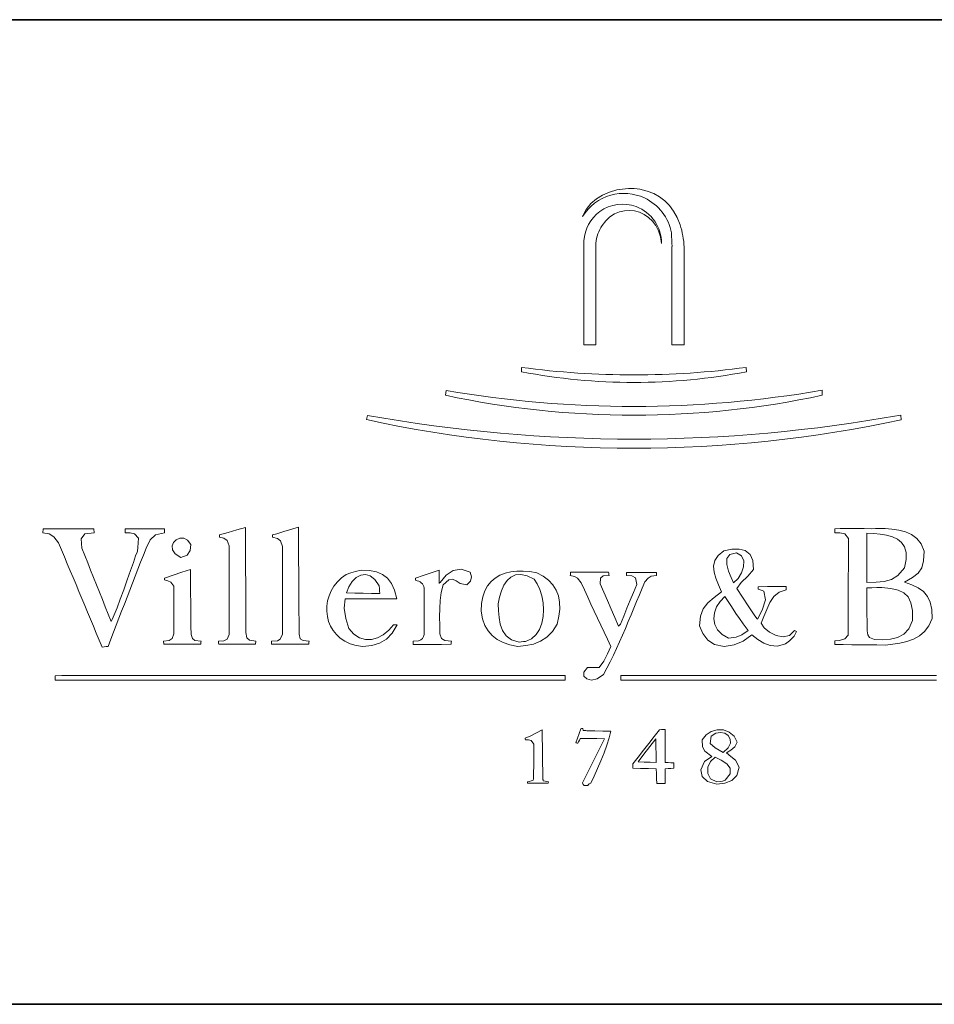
# Model space of a CAD drawing. Header units: millimetres. Extents: x 18 to 415, y 5 to 277.
# Tile 5 of 8: x 372 to 400, y 5 to 35. Entities that reach past the tile are written whole.
import ezdxf

# ---------------------------------------------------------------- set-up
doc = ezdxf.new("R2010")
doc.units = ezdxf.units.MM
doc.layers.add('253', color=7, linetype='Continuous', true_color=0xffffff)
doc.layers.add('255', color=7, linetype='Continuous', true_color=0xffffff)

# ---------------------------------------------------------------- blocks, each defined once
blk = doc.blocks.new('TabularNote1')
at = {"layer": '253', "color": 163, "linetype": 'Continuous', "lineweight": 35}
for p, q in [((-50, 30), (0, 30)), ((-50, 0), (0, 0))]:
    blk.add_line(p, q, dxfattribs=at)

msp = doc.modelspace()

# ---------------------------------------------------------------- linework, layer by layer
at = {"layer": '255', "color": 7, "linetype": 'Continuous', "lineweight": 18}
for p, q in [((390.087, 29.658), (390.296, 29.747)), ((390.296, 29.747), (390.519, 29.812)), ((391.226, 29.837), (391.447, 29.78)), ((391.447, 29.78), (391.646, 29.702)), ((391.646, 29.702), (391.825, 29.603)), ((389.727, 29.395), (389.896, 29.541)), ((389.896, 29.541), (390.087, 29.658)), ((391.825, 29.603), (391.984, 29.481)), ((391.984, 29.481), (392.125, 29.337)), ((389.477, 29.005), (389.586, 29.217)), ((389.586, 29.217), (389.727, 29.395)), ((390.597, 29.142), (390.45, 29.08)), ((390.75, 29.178), (390.597, 29.142)), ((390.904, 29.188), (390.75, 29.178)), ((391.058, 29.173), (390.904, 29.188)), ((391.208, 29.133), (391.058, 29.173)), ((391.351, 29.068), (391.208, 29.133)), ((392.125, 29.337), (392.249, 29.168)), ((392.249, 29.168), (392.357, 28.973)), ((390.185, 28.876), (390.073, 28.734)), ((390.311, 28.992), (390.185, 28.876)), ((390.45, 29.08), (390.311, 28.992)), ((391.484, 28.978), (391.351, 29.068)), ((391.603, 28.865), (391.484, 28.978)), ((391.705, 28.727), (391.603, 28.865)), ((392.357, 28.973), (392.449, 28.752)), ((391.788, 28.567), (391.705, 28.727)), ((391.848, 28.384), (391.788, 28.567)), ((389.516, 25.089), (389.517, 28.265)), ((391.882, 28.178), (391.848, 28.384)), ((389.885, 28.187), (389.885, 25.089)), ((392.201, 25.089), (392.201, 28.086)), ((392.571, 25.089), (392.571, 28.07)), ((389.637, 25.089), (389.516, 25.089)), ((389.76, 25.089), (389.637, 25.089)), ((389.885, 25.089), (389.76, 25.089)), ((392.571, 25.089), (392.201, 25.089)), ((387.613, 24.273), (387.618, 24.405)), ((394.468, 24.273), (394.463, 24.405)), ((385.302, 23.556), (385.319, 23.705)), ((396.773, 23.711), (396.779, 23.556)), ((382.894, 22.814), (382.92, 22.944)), ((399.172, 22.955), (399.189, 22.812)), ((378.938, 19.453), (379.203, 19.525)), ((379.203, 19.525), (379.204, 19.297)), ((380.369, 19.401), (380.819, 19.536)), ((380.819, 19.536), (380.82, 19.319)), ((373.031, 19.37), (373.033, 19.409)), ((373.222, 19.333), (373.031, 19.37)), ((373.033, 19.409), (373.037, 19.447)), ((373.037, 19.447), (373.042, 19.486)), ((373.042, 19.486), (373.299, 19.486)), ((373.365, 19.244), (373.222, 19.333)), ((373.299, 19.486), (373.556, 19.486)), ((373.511, 19.056), (373.365, 19.244)), ((373.556, 19.486), (373.812, 19.486)), ((373.812, 19.486), (374.07, 19.486)), ((374.07, 19.486), (374.328, 19.486)), ((374.308, 19.331), (374.196, 19.186)), ((374.598, 19.37), (374.308, 19.331)), ((374.328, 19.486), (374.587, 19.486)), ((374.587, 19.486), (374.588, 19.447)), ((374.588, 19.447), (374.592, 19.409)), ((374.592, 19.409), (374.598, 19.37)), ((375.541, 19.492), (375.839, 19.492)), ((375.541, 19.453), (375.541, 19.492)), ((375.541, 19.413), (375.541, 19.453)), ((375.541, 19.37), (375.541, 19.413)), ((375.69, 19.369), (375.541, 19.37)), ((375.819, 19.337), (375.69, 19.369)), ((375.943, 19.199), (375.819, 19.337)), ((375.839, 19.492), (376.137, 19.492)), ((376.137, 19.492), (376.436, 19.492)), ((376.464, 19.301), (376.305, 19.147)), ((376.436, 19.492), (376.737, 19.492)), ((376.737, 19.37), (376.464, 19.301)), ((376.737, 19.492), (376.737, 19.453)), ((376.737, 19.453), (376.737, 19.413)), ((376.737, 19.413), (376.737, 19.37)), ((378.408, 19.304), (378.673, 19.38)), ((378.409, 19.282), (378.408, 19.304)), ((378.41, 19.258), (378.409, 19.282)), ((378.414, 19.232), (378.41, 19.258)), ((378.545, 19.203), (378.414, 19.232)), ((378.651, 19.133), (378.545, 19.203)), ((378.673, 19.38), (378.938, 19.453)), ((379.204, 19.297), (379.205, 19.069)), ((380.024, 19.304), (380.158, 19.336)), ((380.025, 19.282), (380.024, 19.304)), ((380.026, 19.258), (380.025, 19.282)), ((380.03, 19.232), (380.026, 19.258)), ((380.185, 19.197), (380.03, 19.232)), ((380.158, 19.336), (380.369, 19.401)), ((380.82, 19.319), (380.821, 19.103)), ((397.165, 19.492), (397.325, 19.495)), ((397.165, 19.453), (397.165, 19.492)), ((397.165, 19.413), (397.165, 19.453)), ((397.165, 19.37), (397.165, 19.413)), ((397.32, 19.368), (397.165, 19.37)), ((397.468, 19.33), (397.32, 19.368)), ((397.325, 19.495), (397.485, 19.497)), ((397.579, 19.188), (397.468, 19.33)), ((397.485, 19.497), (397.645, 19.497)), ((397.645, 19.497), (397.85, 19.497)), ((397.85, 19.497), (398.059, 19.495)), ((398.059, 19.495), (398.268, 19.492)), ((398.141, 19.354), (398.347, 19.343)), ((398.141, 19.105), (398.141, 19.354)), ((398.268, 19.492), (398.407, 19.495)), ((398.347, 19.343), (398.549, 19.324)), ((398.407, 19.495), (398.549, 19.497)), ((398.549, 19.497), (398.693, 19.497)), ((398.549, 19.324), (398.742, 19.291)), ((398.693, 19.497), (398.9, 19.478)), ((398.742, 19.291), (398.919, 19.241)), ((398.9, 19.478), (399.11, 19.448)), ((398.919, 19.241), (399.074, 19.168)), ((399.11, 19.448), (399.314, 19.397)), ((399.314, 19.397), (399.502, 19.316)), ((399.502, 19.316), (399.665, 19.196)), ((373.599, 18.845), (373.511, 19.056)), ((374.196, 19.186), (374.223, 18.896)), ((375.916, 18.81), (375.927, 18.919)), ((375.927, 18.919), (375.943, 19.199)), ((376.175, 18.902), (376.092, 18.688)), ((376.305, 19.147), (376.175, 18.902)), ((376.968, 18.968), (377.011, 19.073)), ((376.981, 18.849), (376.968, 18.968)), ((377.011, 19.073), (377.094, 19.154)), ((377.094, 19.154), (377.204, 19.199)), ((377.204, 19.199), (377.324, 19.198)), ((377.324, 19.198), (377.44, 19.139)), ((377.44, 19.139), (377.537, 19.012)), ((377.537, 19.012), (377.517, 18.823)), ((378.712, 18.968), (378.651, 19.133)), ((378.712, 18.743), (378.712, 18.968)), ((379.205, 19.069), (379.206, 18.84)), ((380.274, 19.117), (380.185, 19.197)), ((380.333, 18.946), (380.274, 19.117)), ((380.333, 18.724), (380.333, 18.946)), ((380.821, 19.103), (380.822, 18.887)), ((397.576, 18.735), (397.577, 18.962)), ((397.577, 18.962), (397.579, 19.188)), ((398.141, 18.856), (398.141, 19.105)), ((399.074, 19.168), (399.199, 19.068)), ((399.199, 19.068), (399.289, 18.936)), ((399.289, 18.936), (399.338, 18.767)), ((399.665, 19.196), (399.796, 19.028)), ((399.796, 19.028), (399.884, 18.802)), ((373.688, 18.634), (373.599, 18.845)), ((373.776, 18.423), (373.688, 18.634)), ((374.223, 18.896), (374.31, 18.674)), ((374.31, 18.674), (374.399, 18.452)), ((375.791, 18.465), (375.858, 18.661)), ((375.858, 18.661), (375.899, 18.78)), ((375.899, 18.78), (375.916, 18.81)), ((376.092, 18.688), (376.009, 18.474)), ((377.065, 18.727), (376.981, 18.849)), ((377.234, 18.615), (377.065, 18.727)), ((377.43, 18.682), (377.234, 18.615)), ((377.517, 18.823), (377.43, 18.682)), ((378.712, 18.518), (378.712, 18.743)), ((379.206, 18.84), (379.207, 18.612)), ((379.207, 18.612), (379.209, 18.384)), ((380.333, 18.502), (380.333, 18.724)), ((380.822, 18.887), (380.823, 18.67)), ((380.823, 18.67), (380.824, 18.453)), ((393.504, 18.519), (393.605, 18.673)), ((393.605, 18.673), (393.784, 18.813)), ((393.784, 18.813), (394.024, 18.865)), ((393.871, 18.58), (393.96, 18.709)), ((393.96, 18.709), (394.165, 18.758)), ((394.024, 18.865), (394.245, 18.872)), ((394.165, 18.758), (394.322, 18.664)), ((394.245, 18.872), (394.435, 18.823)), ((394.322, 18.664), (394.391, 18.515)), ((394.435, 18.823), (394.58, 18.709)), ((394.58, 18.709), (394.669, 18.519)), ((397.576, 18.509), (397.576, 18.735)), ((398.141, 18.606), (398.141, 18.856)), ((398.141, 18.355), (398.141, 18.606)), ((399.338, 18.767), (399.337, 18.557)), ((399.884, 18.802), (399.867, 18.511)), ((373.864, 18.212), (373.776, 18.423)), ((374.399, 18.452), (374.487, 18.23)), ((375.703, 18.214), (375.791, 18.465)), ((376.009, 18.474), (375.927, 18.26)), ((378.712, 18.293), (378.712, 18.518)), ((379.209, 18.384), (379.21, 18.156)), ((380.333, 18.28), (380.333, 18.502)), ((380.824, 18.453), (380.826, 18.236)), ((393.467, 18.351), (393.504, 18.519)), ((393.483, 18.171), (393.467, 18.351)), ((393.868, 18.4), (393.871, 18.58)), ((393.922, 18.198), (393.868, 18.4)), ((394.385, 18.333), (394.321, 18.145)), ((394.391, 18.515), (394.385, 18.333)), ((394.669, 18.519), (394.689, 18.245)), ((397.575, 18.282), (397.576, 18.509)), ((398.141, 18.105), (398.141, 18.355)), ((399.283, 18.3), (399.085, 18.07)), ((399.337, 18.557), (399.283, 18.3)), ((399.867, 18.511), (399.81, 18.3)), ((373.952, 18.001), (373.864, 18.212)), ((374.041, 17.79), (373.952, 18.001)), ((374.487, 18.23), (374.576, 18.007)), ((374.576, 18.007), (374.665, 17.784)), ((375.602, 17.929), (375.703, 18.214)), ((375.844, 18.046), (375.761, 17.832)), ((375.927, 18.26), (375.844, 18.046)), ((376.732, 17.986), (376.997, 18.074)), ((376.997, 18.074), (377.261, 18.162)), ((377.261, 18.162), (377.526, 18.251)), ((377.526, 18.251), (377.528, 18.004)), ((377.528, 18.004), (377.53, 17.758)), ((378.712, 18.069), (378.712, 18.293)), ((378.712, 17.844), (378.712, 18.069)), ((379.21, 18.156), (379.211, 17.927)), ((380.333, 18.058), (380.333, 18.28)), ((380.333, 17.836), (380.333, 18.058)), ((380.826, 18.236), (380.827, 18.019)), ((380.827, 18.019), (380.828, 17.802)), ((382.129, 17.992), (382.274, 18.096)), ((382.274, 18.096), (382.413, 18.147)), ((382.413, 18.147), (382.559, 18.189)), ((382.46, 17.881), (382.581, 18.003)), ((382.559, 18.189), (382.727, 18.229)), ((382.581, 18.003), (382.715, 18.078)), ((382.715, 18.078), (382.857, 18.098)), ((382.727, 18.229), (382.981, 18.215)), ((382.857, 18.098), (383.002, 18.056)), ((382.981, 18.215), (383.198, 18.173)), ((383.002, 18.056), (383.144, 17.942)), ((383.198, 18.173), (383.38, 18.096)), ((383.38, 18.096), (383.53, 17.98)), ((384.381, 17.986), (384.62, 18.069)), ((384.62, 18.069), (384.861, 18.15)), ((384.861, 18.15), (385.104, 18.229)), ((385.104, 18.229), (385.104, 18.096)), ((385.104, 18.096), (385.105, 17.962)), ((385.142, 17.854), (385.322, 18.074)), ((385.322, 18.074), (385.532, 18.219)), ((385.532, 18.219), (385.774, 18.258)), ((385.774, 18.258), (386.047, 18.162)), ((386.047, 18.162), (386.091, 18.02)), ((386.091, 18.02), (386.058, 17.888)), ((386.816, 17.987), (386.958, 18.071)), ((386.958, 18.071), (387.116, 18.133)), ((387.116, 18.133), (387.288, 18.175)), ((387.175, 17.908), (387.294, 18.016)), ((387.288, 18.175), (387.473, 18.196)), ((387.294, 18.016), (387.435, 18.081)), ((387.435, 18.081), (387.599, 18.098)), ((387.473, 18.196), (387.667, 18.199)), ((387.599, 18.098), (387.787, 18.059)), ((387.667, 18.199), (387.871, 18.184)), ((387.787, 18.059), (387.999, 17.958)), ((387.871, 18.184), (388.082, 18.151)), ((388.082, 18.151), (388.28, 18.043)), ((388.28, 18.043), (388.443, 17.918)), ((389.102, 18.063), (389.104, 18.1)), ((389.234, 18.038), (389.102, 18.063)), ((389.104, 18.1), (389.108, 18.135)), ((389.108, 18.135), (389.113, 18.168)), ((389.113, 18.168), (389.403, 18.168)), ((389.323, 17.984), (389.234, 18.038)), ((389.403, 18.168), (389.692, 18.168)), ((389.692, 18.168), (389.982, 18.168)), ((389.982, 18.168), (390.271, 18.168)), ((390.101, 18.053), (390.022, 17.987)), ((390.282, 18.063), (390.101, 18.053)), ((390.271, 18.168), (390.273, 18.135)), ((390.273, 18.135), (390.277, 18.1)), ((390.277, 18.1), (390.282, 18.063)), ((390.812, 18.157), (391.117, 18.157)), ((390.812, 18.128), (390.812, 18.157)), ((390.812, 18.096), (390.812, 18.128)), ((390.812, 18.063), (390.812, 18.096)), ((390.98, 18.056), (390.812, 18.063)), ((391.091, 17.999), (390.98, 18.056)), ((391.117, 18.157), (391.424, 18.157)), ((391.424, 18.157), (391.733, 18.157)), ((391.567, 18.046), (391.473, 17.988)), ((391.733, 18.063), (391.567, 18.046)), ((391.733, 18.157), (391.733, 18.128)), ((391.733, 18.128), (391.733, 18.096)), ((391.733, 18.096), (391.733, 18.063)), ((393.537, 17.979), (393.483, 18.171)), ((394.001, 18.002), (393.922, 18.198)), ((394.077, 17.843), (394.001, 18.002)), ((394.321, 18.145), (394.213, 17.973)), ((394.515, 18.045), (394.307, 17.853)), ((394.689, 18.245), (394.515, 18.045)), ((397.574, 18.056), (397.575, 18.282)), ((397.574, 17.829), (397.574, 18.056)), ((398.141, 17.854), (398.141, 18.105)), ((399.085, 18.07), (398.885, 17.941)), ((399.529, 18.005), (399.283, 17.865)), ((399.702, 18.141), (399.529, 18.005)), ((399.81, 18.3), (399.702, 18.141)), ((374.129, 17.578), (374.041, 17.79)), ((374.665, 17.784), (374.754, 17.561)), ((375.495, 17.631), (375.602, 17.929)), ((375.761, 17.832), (375.679, 17.618)), ((376.732, 17.969), (376.732, 17.986)), ((376.732, 17.951), (376.732, 17.969)), ((376.732, 17.931), (376.732, 17.951)), ((376.841, 17.907), (376.732, 17.931)), ((376.932, 17.861), (376.841, 17.907)), ((377.019, 17.738), (376.932, 17.861)), ((377.019, 17.498), (377.019, 17.738)), ((377.53, 17.758), (377.533, 17.51)), ((378.712, 17.619), (378.712, 17.844)), ((379.211, 17.927), (379.212, 17.699)), ((380.333, 17.614), (380.333, 17.836)), ((380.828, 17.802), (380.83, 17.585)), ((381.816, 17.597), (381.9, 17.74)), ((381.9, 17.74), (382.004, 17.872)), ((382.004, 17.872), (382.129, 17.992)), ((382.28, 17.534), (382.358, 17.722)), ((382.358, 17.722), (382.46, 17.881)), ((383.144, 17.942), (383.278, 17.749)), ((383.284, 17.671), (383.278, 17.749)), ((383.53, 17.98), (383.651, 17.822)), ((383.651, 17.822), (383.747, 17.616)), ((384.383, 17.964), (384.381, 17.986)), ((384.387, 17.94), (384.383, 17.964)), ((384.392, 17.914), (384.387, 17.94)), ((385.105, 17.962), (385.109, 17.826)), ((385.109, 17.826), (385.12, 17.837)), ((385.12, 17.837), (385.131, 17.847)), ((385.131, 17.847), (385.142, 17.854)), ((385.225, 17.776), (385.166, 17.543)), ((385.399, 17.936), (385.225, 17.776)), ((385.517, 17.957), (385.399, 17.936)), ((385.62, 17.899), (385.517, 17.957)), ((385.75, 17.821), (385.62, 17.899)), ((385.947, 17.782), (385.75, 17.821)), ((386.058, 17.888), (385.947, 17.782)), ((386.499, 17.596), (386.584, 17.75)), ((386.584, 17.75), (386.691, 17.88)), ((386.691, 17.88), (386.816, 17.987)), ((387.001, 17.596), (387.077, 17.766)), ((387.077, 17.766), (387.175, 17.908)), ((387.999, 17.958), (388.096, 17.814)), ((388.096, 17.814), (388.176, 17.64)), ((388.443, 17.918), (388.574, 17.776)), ((388.574, 17.776), (388.673, 17.617)), ((389.433, 17.837), (389.323, 17.984)), ((389.532, 17.624), (389.433, 17.837)), ((390.022, 17.987), (390.017, 17.815)), ((390.017, 17.815), (390.127, 17.557)), ((391.03, 17.551), (391.132, 17.793)), ((391.132, 17.793), (391.091, 17.999)), ((391.374, 17.876), (391.29, 17.679)), ((391.473, 17.988), (391.374, 17.876)), ((393.618, 17.778), (393.537, 17.979)), ((393.713, 17.567), (393.618, 17.778)), ((394.213, 17.973), (394.077, 17.843)), ((394.307, 17.853), (394.181, 17.672)), ((394.832, 17.721), (395.113, 17.725)), ((394.832, 17.698), (394.832, 17.721)), ((395.113, 17.725), (395.395, 17.727)), ((395.395, 17.727), (395.676, 17.727)), ((395.676, 17.727), (395.676, 17.698)), ((397.574, 17.603), (397.574, 17.829)), ((398.427, 17.864), (398.141, 17.854)), ((398.67, 17.883), (398.427, 17.864)), ((398.885, 17.941), (398.67, 17.883)), ((399.283, 17.865), (399.511, 17.784)), ((399.511, 17.784), (399.705, 17.689)), ((374.217, 17.367), (374.129, 17.578)), ((374.754, 17.561), (374.843, 17.338)), ((375.388, 17.34), (375.495, 17.631)), ((375.596, 17.404), (375.513, 17.19)), ((375.679, 17.618), (375.596, 17.404)), ((377.019, 17.256), (377.019, 17.498)), ((377.533, 17.51), (377.535, 17.263)), ((378.712, 17.393), (378.712, 17.619)), ((379.212, 17.699), (379.213, 17.47)), ((379.213, 17.47), (379.214, 17.242)), ((380.333, 17.392), (380.333, 17.614)), ((380.83, 17.585), (380.831, 17.368)), ((381.708, 17.292), (381.752, 17.447)), ((381.752, 17.447), (381.816, 17.597)), ((382.533, 17.53), (382.28, 17.534)), ((382.788, 17.525), (382.533, 17.53)), ((383.044, 17.519), (382.788, 17.525)), ((383.3, 17.512), (383.044, 17.519)), ((383.284, 17.671), (383.291, 17.593)), ((383.3, 17.512), (383.291, 17.593)), ((383.747, 17.616), (383.819, 17.357)), ((384.646, 17.453), (384.646, 17.678)), ((384.646, 17.218), (384.646, 17.453)), ((385.166, 17.543), (385.134, 17.302)), ((386.397, 17.21), (386.436, 17.416)), ((386.436, 17.416), (386.499, 17.596)), ((386.907, 17.197), (386.944, 17.404)), ((386.944, 17.404), (387.001, 17.596)), ((388.176, 17.64), (388.236, 17.445)), ((388.236, 17.445), (388.274, 17.237)), ((388.673, 17.617), (388.739, 17.442)), ((388.739, 17.442), (388.775, 17.251)), ((389.632, 17.41), (389.532, 17.624)), ((389.732, 17.196), (389.632, 17.41)), ((390.127, 17.557), (390.238, 17.299)), ((390.929, 17.31), (391.03, 17.551)), ((391.207, 17.479), (391.123, 17.277)), ((391.29, 17.679), (391.207, 17.479)), ((393.482, 17.393), (393.713, 17.567)), ((393.665, 17.275), (393.812, 17.423)), ((393.812, 17.423), (394.013, 17.119)), ((394.181, 17.672), (394.526, 17.139)), ((394.832, 17.671), (394.832, 17.698)), ((394.832, 17.644), (394.832, 17.671)), ((394.887, 17.627), (394.832, 17.644)), ((394.944, 17.609), (394.887, 17.627)), ((395.003, 17.589), (394.944, 17.609)), ((395.052, 17.324), (395.003, 17.589)), ((395.308, 17.424), (395.186, 17.241)), ((395.467, 17.561), (395.308, 17.424)), ((395.676, 17.633), (395.467, 17.561)), ((395.676, 17.698), (395.676, 17.666)), ((395.676, 17.666), (395.676, 17.633)), ((397.573, 17.376), (397.574, 17.603)), ((398.141, 17.688), (398.292, 17.694)), ((398.141, 17.427), (398.141, 17.688)), ((398.141, 17.165), (398.141, 17.427)), ((398.292, 17.694), (398.445, 17.698)), ((398.445, 17.698), (398.599, 17.699)), ((398.599, 17.699), (398.873, 17.669)), ((398.873, 17.669), (399.096, 17.618)), ((399.096, 17.618), (399.27, 17.536)), ((399.27, 17.536), (399.398, 17.413)), ((399.398, 17.413), (399.483, 17.237)), ((399.705, 17.689), (399.863, 17.573)), ((399.863, 17.573), (399.985, 17.429)), ((399.985, 17.429), (400.071, 17.249)), ((374.305, 17.155), (374.217, 17.367)), ((374.394, 16.943), (374.305, 17.155)), ((374.843, 17.338), (374.932, 17.115)), ((374.932, 17.115), (375.021, 16.891)), ((375.29, 17.077), (375.388, 17.34)), ((375.513, 17.19), (375.43, 16.976)), ((377.019, 17.015), (377.019, 17.256)), ((377.535, 17.263), (377.538, 17.015)), ((378.712, 17.168), (378.712, 17.393)), ((378.712, 16.943), (378.712, 17.168)), ((379.214, 17.242), (379.216, 17.013)), ((380.333, 17.17), (380.333, 17.392)), ((380.333, 16.948), (380.333, 17.17)), ((380.831, 17.368), (380.833, 17.151)), ((380.833, 17.151), (380.835, 16.934)), ((381.683, 16.976), (381.685, 17.134)), ((381.685, 17.134), (381.708, 17.292)), ((382.247, 17.352), (382.214, 17.07)), ((382.509, 17.354), (382.247, 17.352)), ((382.771, 17.356), (382.509, 17.354)), ((383.033, 17.357), (382.771, 17.356)), ((383.295, 17.357), (383.033, 17.357)), ((383.557, 17.357), (383.295, 17.357)), ((383.819, 17.357), (383.557, 17.357)), ((384.646, 16.982), (384.646, 17.218)), ((385.134, 17.302), (385.122, 17.055)), ((386.383, 16.977), (386.397, 17.21)), ((386.915, 16.993), (386.907, 17.197)), ((388.274, 17.237), (388.288, 17.023)), ((388.775, 17.251), (388.781, 17.044)), ((389.833, 16.981), (389.732, 17.196)), ((390.238, 17.299), (390.35, 17.041)), ((390.829, 17.068), (390.929, 17.31)), ((391.123, 17.277), (391.039, 17.073)), ((393.156, 17.046), (393.295, 17.228)), ((393.295, 17.228), (393.482, 17.393)), ((393.493, 16.931), (393.558, 17.108)), ((393.558, 17.108), (393.665, 17.275)), ((394.013, 17.119), (394.151, 16.912)), ((394.526, 17.139), (394.707, 16.864)), ((394.948, 17.01), (395.052, 17.324)), ((395.186, 17.241), (395.088, 17.032)), ((397.573, 17.149), (397.573, 17.376)), ((397.573, 16.923), (397.573, 17.149)), ((398.142, 16.904), (398.141, 17.165)), ((399.483, 17.237), (399.526, 17)), ((400.071, 17.249), (400.12, 17.027)), ((374.482, 16.732), (374.394, 16.943)), ((375.021, 16.891), (375.111, 16.668)), ((375.144, 16.72), (375.206, 16.864)), ((375.206, 16.864), (375.29, 17.077)), ((375.43, 16.976), (375.348, 16.762)), ((377.02, 16.773), (377.019, 17.015)), ((377.538, 17.015), (377.541, 16.767)), ((378.712, 16.717), (378.712, 16.943)), ((379.216, 17.013), (379.217, 16.784)), ((380.333, 16.726), (380.333, 16.948)), ((380.835, 16.934), (380.836, 16.716)), ((381.7, 16.82), (381.683, 16.976)), ((381.738, 16.668), (381.7, 16.82)), ((382.214, 17.07), (382.258, 16.755)), ((384.646, 16.745), (384.646, 16.982)), ((385.122, 17.055), (385.121, 16.802)), ((385.121, 16.802), (385.125, 16.546)), ((386.429, 16.745), (386.383, 16.977)), ((386.932, 16.783), (386.915, 16.993)), ((388.275, 16.811), (388.234, 16.609)), ((388.288, 17.023), (388.275, 16.811)), ((388.757, 16.822), (388.705, 16.585)), ((388.781, 17.044), (388.757, 16.822)), ((389.933, 16.767), (389.833, 16.981)), ((390.35, 17.041), (390.462, 16.783)), ((390.63, 16.585), (390.729, 16.827)), ((390.729, 16.827), (390.829, 17.068)), ((390.955, 16.868), (390.869, 16.661)), ((391.039, 17.073), (390.955, 16.868)), ((393.04, 16.536), (393.069, 16.823)), ((393.069, 16.823), (393.156, 17.046)), ((393.475, 16.75), (393.493, 16.931)), ((394.151, 16.912), (394.259, 16.755)), ((394.707, 16.864), (394.782, 16.758)), ((394.81, 16.734), (394.948, 17.01)), ((395.001, 16.816), (394.915, 16.613)), ((395.088, 17.032), (395.001, 16.816)), ((397.573, 16.696), (397.573, 16.923)), ((398.144, 16.643), (398.142, 16.904)), ((399.526, 17), (399.531, 16.69)), ((400.12, 17.027), (400.132, 16.756)), ((374.57, 16.52), (374.482, 16.732)), ((374.658, 16.308), (374.57, 16.52)), ((375.111, 16.668), (375.144, 16.72)), ((375.265, 16.549), (375.182, 16.335)), ((375.348, 16.762), (375.265, 16.549)), ((377.022, 16.53), (377.02, 16.773)), ((377.024, 16.287), (377.022, 16.53)), ((377.541, 16.767), (377.544, 16.519)), ((377.544, 16.519), (377.548, 16.271)), ((378.712, 16.491), (378.712, 16.717)), ((379.217, 16.784), (379.218, 16.555)), ((379.218, 16.555), (379.219, 16.326)), ((380.333, 16.504), (380.333, 16.726)), ((380.333, 16.282), (380.333, 16.504)), ((380.836, 16.716), (380.838, 16.499)), ((381.797, 16.523), (381.738, 16.668)), ((381.875, 16.387), (381.797, 16.523)), ((382.258, 16.755), (382.357, 16.447)), ((383.571, 16.395), (383.719, 16.563)), ((383.824, 16.558), (383.677, 16.305)), ((383.719, 16.563), (383.753, 16.563)), ((383.753, 16.563), (383.787, 16.562)), ((383.787, 16.562), (383.824, 16.558)), ((384.646, 16.508), (384.646, 16.745)), ((384.646, 16.271), (384.646, 16.508)), ((385.125, 16.546), (385.126, 16.287)), ((386.499, 16.545), (386.429, 16.745)), ((386.596, 16.375), (386.499, 16.545)), ((386.969, 16.58), (386.932, 16.783)), ((387.038, 16.392), (386.969, 16.58)), ((388.234, 16.609), (388.162, 16.425)), ((388.705, 16.585), (388.561, 16.356)), ((390.034, 16.552), (389.933, 16.767)), ((390.135, 16.337), (390.034, 16.552)), ((390.462, 16.783), (390.575, 16.525)), ((390.575, 16.525), (390.591, 16.546)), ((390.591, 16.546), (390.609, 16.567)), ((390.609, 16.567), (390.63, 16.585)), ((390.869, 16.661), (390.782, 16.455)), ((393.145, 16.294), (393.04, 16.536)), ((393.506, 16.574), (393.475, 16.75)), ((393.589, 16.411), (393.506, 16.574)), ((394.259, 16.755), (394.372, 16.596)), ((394.372, 16.596), (394.523, 16.387)), ((394.782, 16.758), (394.81, 16.734)), ((394.915, 16.613), (395.011, 16.467)), ((397.573, 16.47), (397.573, 16.696)), ((398.147, 16.381), (398.144, 16.643)), ((399.531, 16.69), (399.415, 16.445)), ((400.032, 16.531), (399.899, 16.356)), ((400.132, 16.756), (400.032, 16.531)), ((374.747, 16.097), (374.658, 16.308)), ((375.182, 16.335), (375.1, 16.121)), ((376.968, 16.142), (377.024, 16.287)), ((377.548, 16.271), (377.588, 16.141)), ((378.643, 16.128), (378.712, 16.265)), ((378.712, 16.265), (378.712, 16.491)), ((379.219, 16.326), (379.244, 16.161)), ((380.265, 16.128), (380.333, 16.282)), ((380.838, 16.499), (380.841, 16.282)), ((380.841, 16.282), (380.876, 16.14)), ((381.975, 16.264), (381.875, 16.387)), ((382.094, 16.154), (381.975, 16.264)), ((382.357, 16.447), (382.511, 16.277)), ((382.511, 16.277), (382.681, 16.168)), ((383.228, 16.168), (383.405, 16.262)), ((383.405, 16.262), (383.571, 16.395)), ((383.677, 16.305), (383.5, 16.122)), ((385.126, 16.287), (385.178, 16.142)), ((386.72, 16.233), (386.596, 16.375)), ((386.871, 16.117), (386.72, 16.233)), ((387.148, 16.232), (387.038, 16.392)), ((387.313, 16.109), (387.148, 16.232)), ((388.058, 16.266), (387.917, 16.14)), ((388.162, 16.425), (388.058, 16.266)), ((388.561, 16.356), (388.391, 16.184)), ((390.236, 16.122), (390.135, 16.337)), ((390.693, 16.249), (390.603, 16.043)), ((390.782, 16.455), (390.693, 16.249)), ((393.289, 16.099), (393.145, 16.294)), ((393.729, 16.269), (393.589, 16.411)), ((393.928, 16.155), (393.729, 16.269)), ((394.327, 16.254), (394.153, 16.188)), ((394.523, 16.387), (394.327, 16.254)), ((394.639, 16.254), (394.369, 16.06)), ((394.814, 16.119), (394.639, 16.254)), ((395.011, 16.467), (395.174, 16.334)), ((395.174, 16.334), (395.377, 16.236)), ((395.377, 16.236), (395.591, 16.197)), ((395.591, 16.197), (395.786, 16.241)), ((395.924, 16.221), (395.778, 16.078)), ((395.786, 16.241), (395.935, 16.392)), ((395.996, 16.354), (395.924, 16.221)), ((395.935, 16.392), (395.953, 16.381)), ((395.953, 16.381), (395.974, 16.368)), ((395.974, 16.368), (395.996, 16.354)), ((397.471, 16.131), (397.573, 16.243)), ((397.573, 16.243), (397.573, 16.47)), ((398.167, 16.262), (398.147, 16.381)), ((398.222, 16.179), (398.167, 16.262)), ((399.262, 16.278), (399.077, 16.175)), ((399.415, 16.445), (399.262, 16.278)), ((399.74, 16.223), (399.558, 16.125)), ((399.899, 16.356), (399.74, 16.223)), ((374.835, 15.885), (374.747, 16.097)), ((374.956, 15.901), (374.895, 15.894)), ((375.017, 15.907), (374.956, 15.901)), ((375.1, 16.121), (375.017, 15.907)), ((376.71, 16.061), (376.876, 16.082)), ((376.71, 16.032), (376.71, 16.061)), ((376.712, 16), (376.71, 16.032)), ((376.715, 15.968), (376.712, 16)), ((376.997, 15.968), (376.715, 15.968)), ((376.876, 16.082), (376.968, 16.142)), ((377.278, 15.968), (376.997, 15.968)), ((377.559, 15.968), (377.278, 15.968)), ((377.84, 15.968), (377.559, 15.968)), ((377.588, 16.141), (377.665, 16.085)), ((377.665, 16.085), (377.851, 16.061)), ((377.842, 16), (377.84, 15.968)), ((377.846, 16.032), (377.842, 16)), ((377.851, 16.061), (377.846, 16.032)), ((378.381, 16.061), (378.549, 16.077)), ((378.383, 16.032), (378.381, 16.061)), ((378.387, 16), (378.383, 16.032)), ((378.392, 15.968), (378.387, 16)), ((378.67, 15.968), (378.392, 15.968)), ((378.549, 16.077), (378.643, 16.128)), ((378.95, 15.968), (378.67, 15.968)), ((379.23, 15.968), (378.95, 15.968)), ((379.511, 15.968), (379.23, 15.968)), ((379.244, 16.161), (379.325, 16.094)), ((379.325, 16.094), (379.523, 16.061)), ((379.513, 16), (379.511, 15.968)), ((379.517, 16.032), (379.513, 16)), ((379.523, 16.061), (379.517, 16.032)), ((380.002, 16.061), (380.181, 16.076)), ((380.002, 16.032), (380.002, 16.061)), ((380.002, 16), (380.002, 16.032)), ((380.002, 15.968), (380.002, 16)), ((380.284, 15.968), (380.002, 15.968)), ((380.181, 16.076), (380.265, 16.128)), ((380.566, 15.968), (380.284, 15.968)), ((380.848, 15.968), (380.566, 15.968)), ((381.133, 15.968), (380.848, 15.968)), ((380.876, 16.14), (380.965, 16.082)), ((380.965, 16.082), (381.144, 16.061)), ((381.135, 16), (381.133, 15.968)), ((381.139, 16.032), (381.135, 16)), ((381.144, 16.061), (381.139, 16.032)), ((382.234, 16.061), (382.094, 16.154)), ((382.394, 15.988), (382.234, 16.061)), ((382.575, 15.935), (382.394, 15.988)), ((382.776, 15.907), (382.575, 15.935)), ((382.681, 16.168), (382.86, 16.117)), ((383.051, 15.932), (382.776, 15.907)), ((382.86, 16.117), (383.045, 16.119)), ((383.045, 16.119), (383.228, 16.168)), ((383.291, 16.001), (383.051, 15.932)), ((383.5, 16.122), (383.291, 16.001)), ((384.315, 16.061), (384.481, 16.076)), ((384.315, 16.028), (384.315, 16.061)), ((384.315, 15.995), (384.315, 16.028)), ((384.315, 15.962), (384.315, 15.995)), ((384.601, 15.965), (384.315, 15.962)), ((384.889, 15.967), (384.601, 15.965)), ((385.178, 15.967), (384.889, 15.967)), ((385.178, 16.142), (385.276, 16.082)), ((385.468, 15.968), (385.178, 15.967)), ((385.276, 16.082), (385.479, 16.061)), ((385.469, 16), (385.468, 15.968)), ((385.473, 16.032), (385.469, 16)), ((385.479, 16.061), (385.473, 16.032)), ((387.052, 16.025), (386.871, 16.117)), ((387.262, 15.956), (387.052, 16.025)), ((387.503, 15.907), (387.262, 15.956)), ((387.541, 16.034), (387.313, 16.109)), ((387.75, 15.929), (387.503, 15.907)), ((387.607, 16.043), (387.541, 16.034)), ((387.674, 16.05), (387.607, 16.043)), ((387.74, 16.056), (387.674, 16.05)), ((387.917, 16.14), (387.74, 16.056)), ((387.982, 15.977), (387.75, 15.929)), ((388.197, 16.06), (387.982, 15.977)), ((388.391, 16.184), (388.197, 16.06)), ((390.337, 15.907), (390.236, 16.122)), ((390.24, 15.681), (390.337, 15.907)), ((390.603, 16.043), (390.51, 15.839)), ((393.495, 15.966), (393.289, 16.099)), ((393.79, 15.907), (393.495, 15.966)), ((394.097, 15.954), (393.79, 15.907)), ((394.153, 16.188), (393.928, 16.155)), ((394.369, 16.06), (394.097, 15.954)), ((394.998, 16.003), (394.814, 16.119)), ((395.197, 15.928), (394.998, 16.003)), ((395.416, 15.913), (395.197, 15.928)), ((395.659, 15.979), (395.416, 15.913)), ((395.778, 16.078), (395.659, 15.979)), ((397.165, 16.078), (397.304, 16.088)), ((397.165, 16.039), (397.165, 16.078)), ((397.165, 16.001), (397.165, 16.039)), ((397.165, 15.962), (397.165, 16.001)), ((397.421, 15.959), (397.165, 15.962)), ((397.304, 16.088), (397.471, 16.131)), ((397.678, 15.957), (397.421, 15.959)), ((397.934, 15.954), (397.678, 15.957)), ((398.191, 15.951), (397.934, 15.954)), ((398.447, 15.948), (398.191, 15.951)), ((398.367, 16.111), (398.222, 16.179)), ((398.626, 16.106), (398.367, 16.111)), ((398.704, 15.945), (398.447, 15.948)), ((398.864, 16.123), (398.626, 16.106)), ((398.927, 15.973), (398.704, 15.945)), ((399.077, 16.175), (398.864, 16.123)), ((399.147, 16.008), (398.927, 15.973)), ((399.359, 16.056), (399.147, 16.008)), ((399.558, 16.125), (399.359, 16.056)), ((374.895, 15.894), (374.835, 15.885)), ((390.128, 15.458), (390.24, 15.681)), ((390.415, 15.637), (390.317, 15.437)), ((390.51, 15.839), (390.415, 15.637)), ((389.979, 15.262), (390.128, 15.458)), ((390.317, 15.437), (390.216, 15.24)), ((373.401, 15.013), (373.608, 15.014)), ((373.401, 14.969), (373.401, 15.013)), ((373.608, 15.014), (373.815, 15.014)), ((373.815, 15.014), (374.022, 15.014)), ((374.022, 15.014), (374.23, 15.014)), ((374.23, 15.014), (374.437, 15.014)), ((374.437, 15.014), (374.644, 15.015)), ((374.644, 15.015), (374.851, 15.015)), ((374.851, 15.015), (375.058, 15.015)), ((375.058, 15.015), (375.265, 15.015)), ((375.265, 15.015), (375.473, 15.015)), ((375.473, 15.015), (375.68, 15.016)), ((375.68, 15.016), (375.887, 15.016)), ((375.887, 15.016), (376.094, 15.016)), ((376.094, 15.016), (376.301, 15.016)), ((376.301, 15.016), (376.509, 15.016)), ((376.509, 15.016), (376.716, 15.016)), ((376.716, 15.016), (376.923, 15.016)), ((376.923, 15.016), (377.13, 15.017)), ((377.13, 15.017), (377.338, 15.017)), ((377.338, 15.017), (377.545, 15.017)), ((377.545, 15.017), (377.752, 15.017)), ((377.752, 15.017), (377.959, 15.017)), ((377.959, 15.017), (378.167, 15.017)), ((378.167, 15.017), (378.374, 15.017)), ((378.374, 15.017), (378.581, 15.017)), ((378.581, 15.017), (378.788, 15.017)), ((378.788, 15.017), (378.996, 15.018)), ((378.996, 15.018), (379.203, 15.018)), ((379.203, 15.018), (379.41, 15.018)), ((379.41, 15.018), (379.617, 15.018)), ((379.617, 15.018), (379.825, 15.018)), ((379.825, 15.018), (380.032, 15.018)), ((380.032, 15.018), (380.239, 15.018)), ((380.239, 15.018), (380.447, 15.018)), ((380.447, 15.018), (380.654, 15.018)), ((380.654, 15.018), (380.861, 15.018)), ((380.861, 15.018), (381.069, 15.018)), ((381.069, 15.018), (381.276, 15.018)), ((381.276, 15.018), (381.483, 15.018)), ((381.483, 15.018), (381.69, 15.018)), ((381.69, 15.018), (381.898, 15.018)), ((381.898, 15.018), (382.105, 15.018)), ((382.105, 15.018), (382.312, 15.019)), ((382.312, 15.019), (382.52, 15.019)), ((382.52, 15.019), (382.727, 15.019)), ((382.727, 15.019), (382.934, 15.019)), ((382.934, 15.019), (383.142, 15.019)), ((383.142, 15.019), (383.349, 15.019)), ((383.349, 15.019), (383.556, 15.019)), ((383.556, 15.019), (383.764, 15.019)), ((383.764, 15.019), (383.971, 15.019)), ((383.971, 15.019), (384.178, 15.019)), ((384.178, 15.019), (384.386, 15.019)), ((384.386, 15.019), (384.593, 15.019)), ((384.593, 15.019), (384.8, 15.019)), ((384.8, 15.019), (385.008, 15.019)), ((385.008, 15.019), (385.215, 15.019)), ((385.215, 15.019), (385.422, 15.019)), ((385.422, 15.019), (385.63, 15.019)), ((385.63, 15.019), (385.837, 15.019)), ((385.837, 15.019), (386.045, 15.019)), ((386.045, 15.019), (386.252, 15.019)), ((386.252, 15.019), (386.459, 15.019)), ((386.459, 15.019), (386.667, 15.019)), ((386.667, 15.019), (386.874, 15.019)), ((386.874, 15.019), (387.081, 15.019)), ((387.081, 15.019), (387.289, 15.019)), ((387.289, 15.019), (387.496, 15.019)), ((387.496, 15.019), (387.703, 15.019)), ((387.703, 15.019), (387.911, 15.019)), ((387.911, 15.019), (388.118, 15.019)), ((388.118, 15.019), (388.326, 15.019)), ((388.326, 15.019), (388.533, 15.019)), ((388.533, 15.019), (388.74, 15.019)), ((388.74, 15.019), (388.948, 15.019)), ((388.948, 15.019), (388.948, 14.973)), ((389.517, 15.124), (389.626, 15.262)), ((389.518, 15.001), (389.517, 15.124)), ((389.602, 14.912), (389.518, 15.001)), ((389.626, 15.262), (389.742, 15.262)), ((389.742, 15.262), (389.859, 15.262)), ((389.859, 15.262), (389.979, 15.262)), ((390.111, 15.047), (389.923, 14.915)), ((390.216, 15.24), (390.111, 15.047)), ((390.641, 15.019), (390.845, 15.019)), ((390.641, 14.973), (390.641, 15.019)), ((390.845, 15.019), (391.05, 15.019)), ((391.05, 15.019), (391.255, 15.019)), ((391.255, 15.019), (391.459, 15.019)), ((391.459, 15.019), (391.664, 15.019)), ((391.664, 15.019), (391.868, 15.019)), ((391.868, 15.019), (392.073, 15.019)), ((392.073, 15.019), (392.278, 15.019)), ((392.278, 15.019), (392.482, 15.019)), ((392.482, 15.019), (392.687, 15.019)), ((392.687, 15.019), (392.891, 15.019)), ((392.891, 15.019), (393.096, 15.019)), ((393.096, 15.019), (393.301, 15.019)), ((393.301, 15.019), (393.505, 15.019)), ((393.505, 15.019), (393.71, 15.019)), ((393.71, 15.019), (393.914, 15.019)), ((393.914, 15.019), (394.119, 15.019)), ((394.119, 15.019), (394.324, 15.019)), ((394.324, 15.019), (394.528, 15.019)), ((394.528, 15.019), (394.733, 15.019)), ((394.733, 15.019), (394.937, 15.019)), ((394.937, 15.019), (395.142, 15.019)), ((395.142, 15.019), (395.347, 15.019)), ((395.347, 15.019), (395.551, 15.019)), ((395.551, 15.019), (395.756, 15.019)), ((395.756, 15.019), (395.96, 15.019)), ((395.96, 15.019), (396.165, 15.019)), ((396.165, 15.019), (396.37, 15.019)), ((396.37, 15.019), (396.574, 15.019)), ((396.574, 15.019), (396.779, 15.019)), ((396.779, 15.019), (396.983, 15.019)), ((396.983, 15.019), (397.188, 15.019)), ((397.188, 15.019), (397.393, 15.019)), ((397.393, 15.019), (397.597, 15.019)), ((397.597, 15.019), (397.802, 15.019)), ((397.802, 15.019), (398.006, 15.019)), ((398.006, 15.019), (398.211, 15.019)), ((398.211, 15.019), (398.416, 15.019)), ((398.416, 15.019), (398.62, 15.019)), ((398.62, 15.019), (398.825, 15.018)), ((398.825, 15.018), (399.03, 15.018)), ((399.03, 15.018), (399.234, 15.018)), ((399.234, 15.018), (399.439, 15.018)), ((399.439, 15.018), (399.643, 15.018)), ((399.643, 15.018), (399.848, 15.018)), ((399.848, 15.018), (400.053, 15.018)), ((400.053, 15.018), (400.257, 15.018)), ((373.401, 14.925), (373.401, 14.969)), ((373.401, 14.881), (373.401, 14.925)), ((373.608, 14.881), (373.401, 14.881)), ((373.815, 14.881), (373.608, 14.881)), ((374.022, 14.881), (373.815, 14.881)), ((374.23, 14.881), (374.022, 14.881)), ((374.437, 14.881), (374.23, 14.881)), ((374.644, 14.881), (374.437, 14.881)), ((374.851, 14.881), (374.644, 14.881)), ((375.058, 14.881), (374.851, 14.881)), ((375.265, 14.881), (375.058, 14.881)), ((375.473, 14.881), (375.265, 14.881)), ((375.68, 14.881), (375.473, 14.881)), ((375.887, 14.881), (375.68, 14.881)), ((376.094, 14.881), (375.887, 14.881)), ((376.301, 14.881), (376.094, 14.881)), ((376.509, 14.881), (376.301, 14.881)), ((376.716, 14.881), (376.509, 14.881)), ((376.923, 14.881), (376.716, 14.881)), ((377.13, 14.881), (376.923, 14.881)), ((377.338, 14.881), (377.13, 14.881)), ((377.545, 14.881), (377.338, 14.881)), ((377.752, 14.881), (377.545, 14.881)), ((377.959, 14.881), (377.752, 14.881)), ((378.167, 14.881), (377.959, 14.881)), ((378.374, 14.881), (378.167, 14.881)), ((378.581, 14.881), (378.374, 14.881)), ((378.788, 14.881), (378.581, 14.881)), ((378.996, 14.881), (378.788, 14.881)), ((379.203, 14.881), (378.996, 14.881)), ((379.41, 14.881), (379.203, 14.881)), ((379.617, 14.881), (379.41, 14.881)), ((379.825, 14.881), (379.617, 14.881)), ((380.032, 14.881), (379.825, 14.881)), ((380.239, 14.881), (380.032, 14.881)), ((380.447, 14.881), (380.239, 14.881)), ((380.654, 14.881), (380.447, 14.881)), ((380.861, 14.88), (380.654, 14.881)), ((381.069, 14.88), (380.861, 14.88)), ((381.276, 14.88), (381.069, 14.88)), ((381.483, 14.88), (381.276, 14.88)), ((381.69, 14.88), (381.483, 14.88)), ((381.898, 14.88), (381.69, 14.88)), ((382.105, 14.88), (381.898, 14.88)), ((382.312, 14.88), (382.105, 14.88)), ((382.52, 14.88), (382.312, 14.88)), ((382.727, 14.88), (382.52, 14.88)), ((382.934, 14.88), (382.727, 14.88)), ((383.142, 14.88), (382.934, 14.88)), ((383.349, 14.88), (383.142, 14.88)), ((383.556, 14.88), (383.349, 14.88)), ((383.764, 14.879), (383.556, 14.88)), ((383.971, 14.879), (383.764, 14.879)), ((384.178, 14.879), (383.971, 14.879)), ((384.386, 14.879), (384.178, 14.879)), ((384.593, 14.879), (384.386, 14.879)), ((384.8, 14.879), (384.593, 14.879)), ((385.008, 14.879), (384.8, 14.879)), ((385.215, 14.879), (385.008, 14.879)), ((385.422, 14.879), (385.215, 14.879)), ((385.63, 14.878), (385.422, 14.879)), ((385.837, 14.878), (385.63, 14.878)), ((386.045, 14.878), (385.837, 14.878)), ((386.252, 14.878), (386.045, 14.878)), ((386.459, 14.878), (386.252, 14.878)), ((386.667, 14.878), (386.459, 14.878)), ((386.874, 14.877), (386.667, 14.878)), ((387.081, 14.877), (386.874, 14.877)), ((387.289, 14.877), (387.081, 14.877)), ((387.496, 14.877), (387.289, 14.877)), ((387.703, 14.877), (387.496, 14.877)), ((387.911, 14.877), (387.703, 14.877)), ((388.118, 14.876), (387.911, 14.877)), ((388.326, 14.876), (388.118, 14.876)), ((388.533, 14.876), (388.326, 14.876)), ((388.74, 14.876), (388.533, 14.876)), ((388.948, 14.876), (388.74, 14.876)), ((388.948, 14.973), (388.948, 14.925)), ((388.948, 14.925), (388.948, 14.876)), ((389.745, 14.877), (389.602, 14.912)), ((389.923, 14.915), (389.745, 14.877)), ((390.641, 14.925), (390.641, 14.973)), ((390.641, 14.876), (390.641, 14.925)), ((390.845, 14.876), (390.641, 14.876)), ((391.05, 14.876), (390.845, 14.876)), ((391.255, 14.876), (391.05, 14.876)), ((391.459, 14.876), (391.255, 14.876)), ((391.664, 14.876), (391.459, 14.876)), ((391.868, 14.877), (391.664, 14.876)), ((392.073, 14.877), (391.868, 14.877)), ((392.278, 14.877), (392.073, 14.877)), ((392.482, 14.877), (392.278, 14.877)), ((392.687, 14.877), (392.482, 14.877)), ((392.891, 14.877), (392.687, 14.877)), ((393.096, 14.877), (392.891, 14.877)), ((393.301, 14.878), (393.096, 14.877)), ((393.505, 14.878), (393.301, 14.878)), ((393.71, 14.878), (393.505, 14.878)), ((393.914, 14.878), (393.71, 14.878)), ((394.119, 14.878), (393.914, 14.878)), ((394.324, 14.878), (394.119, 14.878)), ((394.528, 14.878), (394.324, 14.878)), ((394.733, 14.878), (394.528, 14.878)), ((394.937, 14.879), (394.733, 14.878)), ((395.142, 14.879), (394.937, 14.879)), ((395.347, 14.879), (395.142, 14.879)), ((395.551, 14.879), (395.347, 14.879)), ((395.756, 14.879), (395.551, 14.879)), ((395.96, 14.879), (395.756, 14.879)), ((396.165, 14.879), (395.96, 14.879)), ((396.37, 14.879), (396.165, 14.879)), ((396.574, 14.879), (396.37, 14.879)), ((396.779, 14.879), (396.574, 14.879)), ((396.983, 14.88), (396.779, 14.879)), ((397.188, 14.88), (396.983, 14.88)), ((397.393, 14.88), (397.188, 14.88)), ((397.597, 14.88), (397.393, 14.88)), ((397.802, 14.88), (397.597, 14.88)), ((398.006, 14.88), (397.802, 14.88)), ((398.211, 14.88), (398.006, 14.88)), ((398.416, 14.88), (398.211, 14.88)), ((398.62, 14.88), (398.416, 14.88)), ((398.825, 14.88), (398.62, 14.88)), ((399.03, 14.88), (398.825, 14.88)), ((399.234, 14.88), (399.03, 14.88)), ((399.439, 14.88), (399.234, 14.88)), ((399.643, 14.88), (399.439, 14.88)), ((399.848, 14.88), (399.643, 14.88)), ((400.053, 14.88), (399.848, 14.88)), ((400.257, 14.88), (400.053, 14.88)), ((387.899, 13.181), (388.07, 13.274)), ((388.07, 13.274), (388.247, 13.359)), ((388.247, 13.359), (388.25, 13.108)), ((389.319, 13.109), (389.372, 13.254)), ((389.372, 13.254), (389.319, 13.109)), ((389.427, 13.398), (389.372, 13.254)), ((389.372, 13.254), (389.427, 13.398)), ((389.444, 13.401), (389.427, 13.398)), ((389.427, 13.398), (389.444, 13.401)), ((389.462, 13.403), (389.444, 13.401)), ((389.444, 13.401), (389.462, 13.403)), ((389.462, 13.403), (389.483, 13.403)), ((389.483, 13.403), (389.462, 13.403)), ((389.488, 13.385), (389.483, 13.403)), ((389.483, 13.403), (389.488, 13.385)), ((389.494, 13.364), (389.488, 13.385)), ((389.488, 13.385), (389.494, 13.364)), ((389.494, 13.364), (389.499, 13.342)), ((389.499, 13.342), (389.494, 13.364)), ((389.499, 13.342), (389.534, 13.342)), ((389.534, 13.342), (389.499, 13.342)), ((389.534, 13.342), (389.571, 13.341)), ((389.571, 13.341), (389.534, 13.342)), ((389.571, 13.341), (389.609, 13.337)), ((389.609, 13.337), (389.571, 13.341)), ((389.609, 13.337), (389.852, 13.331)), ((389.852, 13.331), (389.609, 13.337)), ((389.852, 13.331), (390.095, 13.326)), ((390.095, 13.326), (389.852, 13.331)), ((390.095, 13.326), (390.337, 13.32)), ((390.337, 13.32), (390.095, 13.326)), ((390.288, 13.119), (390.337, 13.32)), ((390.337, 13.32), (390.288, 13.119)), ((391.656, 13.156), (391.821, 13.364)), ((391.821, 13.364), (391.878, 13.37)), ((391.878, 13.37), (391.937, 13.374)), ((391.937, 13.374), (391.997, 13.376)), ((391.997, 13.376), (391.997, 13.039)), ((393.117, 13.056), (393.239, 13.207)), ((393.239, 13.207), (393.399, 13.311)), ((393.393, 13.166), (393.537, 13.258)), ((393.399, 13.311), (393.581, 13.362)), ((393.537, 13.258), (393.682, 13.285)), ((393.581, 13.362), (393.768, 13.358)), ((393.682, 13.285), (393.813, 13.258)), ((393.768, 13.358), (393.944, 13.296)), ((393.813, 13.258), (393.917, 13.187)), ((393.944, 13.296), (394.091, 13.173)), ((387.729, 13.111), (387.899, 13.181)), ((387.729, 13.094), (387.729, 13.111)), ((387.73, 13.078), (387.729, 13.094)), ((387.734, 13.061), (387.73, 13.078)), ((387.827, 13.059), (387.734, 13.061)), ((387.914, 13.034), (387.827, 13.059)), ((387.988, 12.929), (387.914, 13.034)), ((387.988, 12.319), (387.988, 12.929)), ((388.25, 13.108), (388.253, 12.857)), ((389.319, 13.109), (389.267, 12.962)), ((389.267, 12.962), (389.319, 13.109)), ((389.29, 12.962), (389.267, 12.962)), ((389.267, 12.962), (389.29, 12.962)), ((389.29, 12.962), (389.312, 12.96)), ((389.312, 12.96), (389.29, 12.962)), ((389.334, 12.956), (389.312, 12.96)), ((389.312, 12.96), (389.334, 12.956)), ((389.334, 12.956), (389.356, 13)), ((389.356, 13), (389.334, 12.956)), ((389.378, 13.045), (389.356, 13)), ((389.356, 13), (389.378, 13.045)), ((389.4, 13.089), (389.378, 13.045)), ((389.378, 13.045), (389.4, 13.089)), ((389.4, 13.089), (389.412, 13.094)), ((389.412, 13.094), (389.4, 13.089)), ((389.412, 13.094), (389.428, 13.098)), ((389.428, 13.098), (389.412, 13.094)), ((389.444, 13.1), (389.428, 13.098)), ((389.428, 13.098), (389.444, 13.1)), ((389.444, 13.1), (389.676, 13.098)), ((389.676, 13.098), (389.444, 13.1)), ((389.676, 13.098), (389.909, 13.094)), ((389.909, 13.094), (389.676, 13.098)), ((390.144, 13.089), (389.909, 13.094)), ((389.909, 13.094), (390.144, 13.089)), ((390.032, 12.865), (390.144, 13.089)), ((390.144, 13.089), (390.032, 12.865)), ((390.288, 13.119), (390.217, 12.898)), ((390.217, 12.898), (390.288, 13.119)), ((391.329, 12.739), (391.492, 12.948)), ((391.492, 12.948), (391.656, 13.156)), ((391.525, 12.855), (391.705, 13.089)), ((391.705, 13.089), (391.711, 12.851)), ((391.997, 13.039), (391.997, 12.703)), ((393.128, 12.848), (393.117, 13.056)), ((393.367, 12.95), (393.393, 13.166)), ((393.516, 12.81), (393.367, 12.95)), ((393.982, 12.956), (393.915, 12.816)), ((393.917, 13.187), (393.978, 13.083)), ((393.978, 13.083), (393.982, 12.956)), ((394.091, 13.173), (394.192, 12.984)), ((394.192, 12.984), (394.115, 12.848)), ((388.253, 12.857), (388.256, 12.605)), ((388.256, 12.605), (388.26, 12.354)), ((389.809, 12.419), (389.92, 12.642)), ((389.92, 12.642), (389.809, 12.419)), ((390.032, 12.865), (389.92, 12.642)), ((389.92, 12.642), (390.032, 12.865)), ((390.131, 12.663), (390.033, 12.423)), ((390.033, 12.423), (390.131, 12.663)), ((390.217, 12.898), (390.131, 12.663)), ((390.131, 12.663), (390.217, 12.898)), ((391.167, 12.531), (391.329, 12.739)), ((391.17, 12.383), (391.347, 12.62)), ((391.347, 12.62), (391.525, 12.855)), ((391.711, 12.851), (391.716, 12.613)), ((391.716, 12.613), (391.722, 12.372)), ((391.997, 12.703), (391.997, 12.366)), ((393.207, 12.712), (393.128, 12.848)), ((393.42, 12.548), (393.207, 12.712)), ((393.762, 12.675), (393.516, 12.81)), ((393.915, 12.816), (393.762, 12.675)), ((393.99, 12.743), (393.861, 12.659)), ((393.861, 12.659), (393.997, 12.551)), ((394.115, 12.848), (393.99, 12.743)), ((387.986, 12.001), (387.988, 12.319)), ((388.26, 12.354), (388.264, 12.101)), ((389.809, 12.419), (389.698, 12.195)), ((389.698, 12.195), (389.809, 12.419)), ((389.93, 12.184), (390.033, 12.423)), ((390.033, 12.423), (389.93, 12.184)), ((391.005, 12.322), (391.167, 12.531)), ((391.005, 12.278), (391.005, 12.322)), ((391.352, 12.381), (391.17, 12.383)), ((391.536, 12.377), (391.352, 12.381)), ((391.722, 12.372), (391.536, 12.377)), ((391.997, 12.366), (392.082, 12.365)), ((392.082, 12.365), (392.169, 12.361)), ((392.169, 12.361), (392.257, 12.355)), ((392.257, 12.355), (392.257, 12.3)), ((392.257, 12.3), (392.257, 12.245)), ((393.084, 12.144), (393.189, 12.394)), ((393.189, 12.394), (393.266, 12.447)), ((393.266, 12.447), (393.343, 12.498)), ((393.298, 12.225), (393.377, 12.403)), ((393.343, 12.498), (393.42, 12.548)), ((393.377, 12.403), (393.52, 12.526)), ((393.52, 12.526), (393.701, 12.434)), ((393.701, 12.434), (393.869, 12.324)), ((393.869, 12.324), (393.976, 12.191)), ((393.997, 12.551), (394.138, 12.441)), ((394.138, 12.441), (394.247, 12.223)), ((387.981, 11.871), (387.986, 12.001)), ((388.264, 12.101), (388.269, 11.848)), ((389.698, 12.195), (389.587, 11.972)), ((389.587, 11.972), (389.698, 12.195)), ((389.826, 11.953), (389.93, 12.184)), ((389.93, 12.184), (389.826, 11.953)), ((391.005, 12.234), (391.005, 12.278)), ((391.005, 12.19), (391.005, 12.234)), ((391.242, 12.188), (391.005, 12.19)), ((391.481, 12.184), (391.242, 12.188)), ((391.722, 12.179), (391.481, 12.184)), ((391.727, 12.03), (391.722, 12.179)), ((391.734, 11.881), (391.727, 12.03)), ((392.082, 12.184), (391.997, 12.179)), ((391.997, 12.179), (391.997, 12.03)), ((391.997, 12.03), (391.997, 11.881)), ((392.169, 12.188), (392.082, 12.184)), ((392.257, 12.19), (392.169, 12.188)), ((392.257, 12.245), (392.257, 12.19)), ((393.12, 11.94), (393.084, 12.144)), ((393.293, 12.034), (393.298, 12.225)), ((393.377, 11.871), (393.293, 12.034)), ((393.975, 12.027), (393.817, 11.826)), ((393.976, 12.191), (393.975, 12.027)), ((394.247, 12.223), (394.175, 11.97)), ((387.8, 11.776), (387.856, 11.793)), ((387.8, 11.765), (387.8, 11.776)), ((387.8, 11.752), (387.8, 11.765)), ((387.8, 11.738), (387.8, 11.752)), ((388.01, 11.738), (387.8, 11.738)), ((387.856, 11.793), (387.912, 11.809)), ((387.912, 11.809), (387.971, 11.826)), ((387.971, 11.826), (387.981, 11.871)), ((388.22, 11.738), (388.01, 11.738)), ((388.429, 11.738), (388.22, 11.738)), ((388.269, 11.848), (388.271, 11.837)), ((388.271, 11.837), (388.275, 11.824)), ((388.275, 11.824), (388.28, 11.809)), ((388.28, 11.809), (388.332, 11.798)), ((388.332, 11.798), (388.385, 11.787)), ((388.385, 11.787), (388.44, 11.776)), ((388.431, 11.752), (388.429, 11.738)), ((388.435, 11.765), (388.431, 11.752)), ((388.44, 11.776), (388.435, 11.765)), ((389.587, 11.972), (389.477, 11.749)), ((389.477, 11.749), (389.587, 11.972)), ((389.477, 11.749), (389.483, 11.72)), ((389.483, 11.72), (389.477, 11.749)), ((389.495, 11.698), (389.483, 11.72)), ((389.483, 11.72), (389.495, 11.698)), ((389.659, 11.694), (389.681, 11.713)), ((389.681, 11.713), (389.659, 11.694)), ((389.725, 11.738), (389.681, 11.713)), ((389.681, 11.713), (389.725, 11.738)), ((389.826, 11.953), (389.725, 11.738)), ((389.725, 11.738), (389.826, 11.953)), ((391.744, 11.732), (391.734, 11.881)), ((391.827, 11.732), (391.744, 11.732)), ((391.911, 11.732), (391.827, 11.732)), ((391.997, 11.732), (391.911, 11.732)), ((391.997, 11.881), (391.997, 11.732)), ((393.283, 11.79), (393.12, 11.94)), ((393.564, 11.704), (393.283, 11.79)), ((393.564, 11.776), (393.377, 11.871)), ((393.68, 11.789), (393.564, 11.776)), ((393.81, 11.74), (393.564, 11.704)), ((393.745, 11.802), (393.68, 11.789)), ((393.817, 11.826), (393.745, 11.802)), ((394.021, 11.819), (393.81, 11.74)), ((394.175, 11.97), (394.021, 11.819)), ((389.495, 11.698), (389.527, 11.666)), ((389.527, 11.666), (389.495, 11.698)), ((389.561, 11.666), (389.527, 11.666)), ((389.599, 11.666), (389.561, 11.666)), ((389.637, 11.666), (389.599, 11.666)), ((389.659, 11.694), (389.637, 11.666)), ((389.637, 11.666), (389.659, 11.694))]:
    msp.add_line(p, q, dxfattribs=at)
for centre, radius, start, end in [((390.734, 28.233), 1.475, 64.7819, 105.6816), ((390.953, 27.549), 2.305, 83.2022, 100.8671), ((390.734, 28.233), 1.475, 105.6814, 148.453), ((390.734, 28.233), 1.475, 10.4746, 64.7833), ((390.717, 28.19), 1.203, 126.5795, 176.4429), ((390.697, 28.176), 1.202, 69.9344, 125.4057), ((390.698, 28.196), 1.183, 359.1229, 69.673), ((390.974, 28.119), 1.091, 145.7128, 176.4517), ((403.153, 28.747), 10.971, 181.2846, 183.4565), ((389.985, 27.959), 2.588, 2.4597, 17.8394), ((391.041, 49.821), 25.644, 262.3315, 277.6685), ((391.041, 42.079), 18.133, 259.1039, 280.8961), ((391.03, 56.8), 33.584, 260.2087, 279.8465), ((391.041, 50.312), 27.364, 257.8951, 282.1049), ((391.046, 60.64), 38.695, 257.838, 282.1476), ((391.016, 67.923), 45.702, 259.7967, 280.2811), ((384.383, 17.65), 0.264, 6.0692, 88.002), ((384.423, 16.293), 0.224, 285.0026, 354.3517)]:
    msp.add_arc(centre, radius, start, end, dxfattribs=at)

# ---------------------------------------------------------------- block references
at = {"layer": '253', "color": 163, "linetype": 'Continuous', "lineweight": 70}
msp.add_blockref('TabularNote1', (415, 5), dxfattribs=at)

doc.saveas('drawing.dxf')
